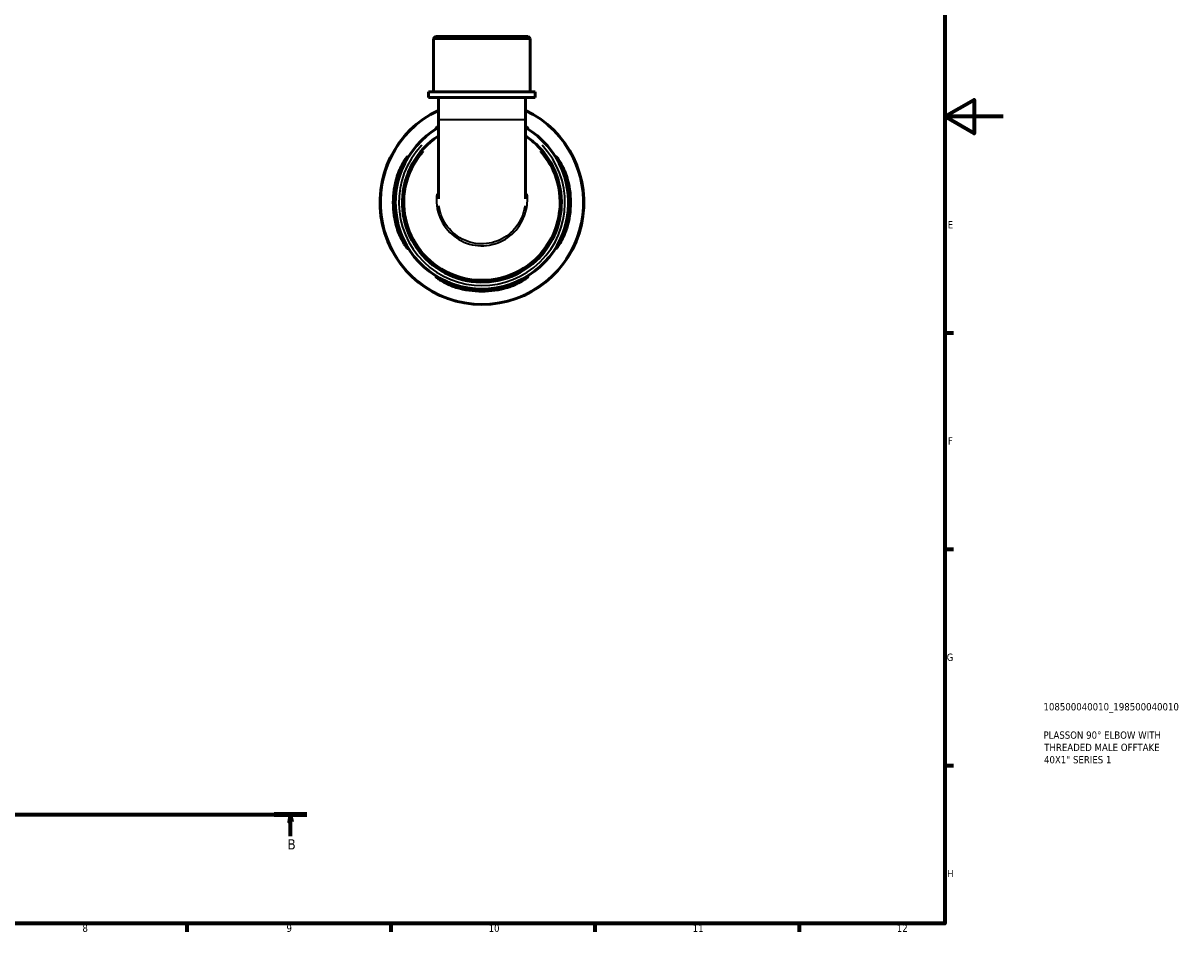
# Model space of a CAD drawing. Header units: millimetres. Extents: x 0 to 902, y 0 to 859.
# Tile 5 of 6: x 504 to 902, y 17 to 329. Entities that reach past the tile are written whole.
import ezdxf

# ---------------------------------------------------------------- set-up
doc = ezdxf.new("R2010")
doc.units = ezdxf.units.MM
doc.linetypes.add('CHAIN', pattern=[0.7087, 0.4724, -0.0591, 0.1181, -0.0591])
for name, color, linetype, lineweight in [('Border (ISO)', 7, 'Continuous', 70), ('Section Line (ISO)', 7, 'CHAIN', 70), ('Title (ISO)', 7, 'Continuous', 50), ('Visible (ISO)', 7, 'Continuous', 50), ('Visible Narrow (ISO)', 7, 'Continuous', 35)]:
    doc.layers.add(name, color=color, linetype=linetype, lineweight=lineweight)
doc.styles.add('Label Text (ISO)', font='tahoma.ttf')
doc.styles.add('Note Text (ISO)', font='tahoma.ttf')

# ---------------------------------------------------------------- blocks, each defined once
blk = doc.blocks.new('Borders Default Border')
at = {"layer": 'Border (ISO)'}
for p, q in [((821, 222.75), (823.9, 222.75)), ((821, 148.5), (823.9, 148.5)), ((821, 74.25), (823.9, 74.25)), ((560.67, 20), (560.67, 17.1)), ((630.75, 20), (630.75, 17.1)), ((700.83, 20), (700.83, 17.1)), ((770.92, 20), (770.92, 17.1))]:
    blk.add_line(p, q, dxfattribs=at)
at = {"layer": 'Border (ISO)', "flags": 128}
for points in [[(20, 20), (20, 574), (821, 574), (821, 20), (20, 20)], [(841, 297), (821, 297), (831, 302.77), (831, 291.23), (821, 297)]]:
    blk.add_lwpolyline(points, dxfattribs=at)
at = {"layer": 'Border (ISO)', "color": 232, "true_color": 0xca0064, "char_height": 2.5, "attachment_point": 7, "style": 'Note Text (ISO)'}
for s, insert in [('E', (821.94, 258.63)), ('F', (822, 184.38)), ('G', (821.61, 110.08)), ('H', (821.74, 35.88)), ('8', (524.81, 17.04)), ('9', (594.88, 17.05)), ('10', (664.29, 17.05)), ('11', (734.37, 17.1)), ('12', (804.46, 17.1))]:
    blk.add_mtext(s, dxfattribs=dict(at, insert=insert))
blk = doc.blocks.new('Title Blocks ISO')
at = {"layer": 'Title (ISO)', "color": 232, "true_color": 0xca0064, "style": 'Note Text (ISO)'}
for tag, p in [('PART_NUMBER_001', (33.84, 73.13)), ('DESCRIPTION_001', (33.84, 63.4)), ('DESCRIPTION_002', (34.09, 59.18)), ('DESCRIPTION_003', (34.02, 54.96))]:
    blk.add_attdef(tag, p, '', height=2.5, dxfattribs=at)
blk = doc.blocks.new('2dTransSection0')
at = {"layer": 'Section Line (ISO)', "linetype": 'CHAIN'}
blk.add_line((255.74, 57.4), (601.86, 57.4), dxfattribs=at)
at = {"layer": 'Section Line (ISO)', "linetype": 'Continuous', "lineweight": 140}
for p, q in [((255.74, 57.4), (266.89, 57.4)), ((590.71, 57.4), (601.86, 57.4))]:
    blk.add_line(p, q, dxfattribs=at)
at = {"layer": 'Section Line (ISO)', "linetype": 'Continuous'}
for p, q in [((261.31, 57.4), (260.81, 54.9)), ((261.31, 54.9), (261.31, 57.4)), ((261.81, 54.9), (261.31, 57.4)), ((596.29, 57.4), (595.79, 54.9)), ((596.29, 54.9), (596.29, 57.4)), ((596.79, 54.9), (596.29, 57.4)), ((260.81, 54.9), (261.81, 54.9)), ((261.31, 49.91), (261.31, 54.9)), ((595.79, 54.9), (596.79, 54.9)), ((596.29, 49.91), (596.29, 54.9))]:
    blk.add_line(p, q, dxfattribs=at)
at = {"layer": 'Section Line (ISO)', "linetype": 'Continuous', "flags": 128}
for points in [[(261.81, 54.9), (261.31, 57.4), (260.81, 54.9), (261.81, 54.9)], [(596.79, 54.9), (596.29, 57.4), (595.79, 54.9), (596.79, 54.9)]]:
    blk.add_lwpolyline(points, dxfattribs=at)
at = {"layer": 'Section Line (ISO)'}
for points in [[(261.81, 54.9), (261.31, 57.4), (260.81, 54.9), (261.81, 54.9)], [(596.79, 54.9), (596.29, 57.4), (595.79, 54.9), (596.79, 54.9)]]:
    blk.add_solid(points, dxfattribs=at)
at = {"layer": 'Section Line (ISO)', "char_height": 3.5, "attachment_point": 7, "style": 'Label Text (ISO)'}
for insert in [(260.24, 45.4), (595.22, 45.4)]:
    blk.add_mtext('B', dxfattribs=dict(at, insert=insert))

msp = doc.modelspace()

# ---------------------------------------------------------------- linework, layer by layer
at = {"layer": 'Visible (ISO)'}
for p, q in [((646.075, 324.491), (645.375, 323.791)), ((678.624, 323.791), (645.375, 323.791)), ((645.375, 305.491), (645.375, 323.791)), ((646.075, 324.491), (677.924, 324.491)), ((677.924, 324.491), (678.624, 323.791)), ((678.624, 305.491), (678.624, 323.791)), ((680.286, 305.491), (643.712, 305.491)), ((643.712, 303.591), (643.712, 305.491)), ((680.286, 303.591), (643.712, 303.591)), ((647.037, 303.591), (647.037, 295.956)), ((676.961, 303.591), (676.961, 295.956)), ((680.286, 303.591), (680.286, 305.491)), ((647.037, 295.956), (647.037, 268.732)), ((676.961, 268.732), (676.961, 295.956))]:
    msp.add_line(p, q, dxfattribs=at)
for radius, start, end in [(35, 115.30819, 64.69181), (29.75, 120.19378, 59.80622), (30.436, 163.19421, 196.80579), (29.751, 162.79537, 197.20463), (29.751, 342.79537, 17.20463), (30.436, 343.19421, 16.80579), (29.751, 252.79537, 287.20463), (30.436, 253.19421, 286.80579)]:
    msp.add_arc((661.999, 267.491), radius, start, end, dxfattribs=at)
for points, knots in [([(647.037, 290.326), (647.01, 290.308), (646.983, 290.29), (643.355, 287.895), (640.331, 284.65), (636.016, 276.988), (634.799, 272.539), (634.618, 263.888), (635.505, 259.696), (639.084, 252.051), (641.814, 248.622), (648.609, 243.304), (652.697, 241.457), (660.92, 239.921), (665.016, 240.065), (673.27, 242.218), (677.356, 244.471), (683.247, 249.988), (685.355, 252.919), (688.267, 259.289), (689.099, 262.712), (689.476, 270.482), (688.643, 274.843), (685.367, 282.06), (683.218, 285.043), (679.453, 288.539), (678.242, 289.485), (676.96, 290.324)], [-7.2739401, -7.2739401, -7.2739401, -7.2739401, -7.2703732, -7.2703732, -6.7961887, -6.7961887, -6.3041317, -6.3041317, -5.8452696, -5.8452696, -5.3764533, -5.3764533, -4.8970983, -4.8970983, -4.4572706, -4.4572706, -3.9597629, -3.9597629, -3.5703453, -3.5703453, -3.1901002, -3.1901002, -2.7154759, -2.7154759, -2.3191847, -2.3191847, -2.1508521, -2.1508521, -2.1508521, -2.1508521]), ([(647.037, 293.274), (646.852, 293.178), (646.694, 293.096), (646.361, 292.935), (646.239, 292.889), (646.175, 292.921), (646.236, 292.999), (646.525, 293.261), (646.748, 293.44), (647.037, 293.649)], [-1.65976352, -1.65976352, -1.65976352, -1.65976352, -1.53849414, -1.53849414, -1.34262171, -1.34262171, -1.14527158, -1.14527158, -0.95107086, -0.95107086, -0.95107086, -0.95107086]), ([(676.961, 293.649), (677.194, 293.481), (677.384, 293.332), (677.707, 293.057), (677.801, 292.955), (677.797, 292.882), (677.708, 292.907), (677.394, 293.05), (677.201, 293.149), (676.961, 293.274)], [-1.66705647, -1.66705647, -1.66705647, -1.66705647, -1.51062824, -1.51062824, -1.30778812, -1.30778812, -1.1151315, -1.1151315, -0.95803103, -0.95803103, -0.95803103, -0.95803103]), ([(632.863, 276.291), (632.974, 276.66), (633.096, 277.027), (633.545, 278.275), (633.911, 279.115), (634.684, 280.648), (635.09, 281.336), (635.781, 282.387), (636.073, 282.776), (636.433, 283.199), (636.536, 283.293), (636.608, 283.289), (636.584, 283.2), (636.409, 282.817), (636.235, 282.489), (635.738, 281.536), (635.392, 280.861), (634.67, 279.29), (634.295, 278.386), (633.825, 277.057), (633.698, 276.675), (633.579, 276.291)], [-2.4790192, -2.4790192, -2.4790192, -2.4790192, -2.3627081, -2.3627081, -2.0765821, -2.0765821, -1.7793934, -1.7793934, -1.5106282, -1.5106282, -1.3077881, -1.3077881, -1.1151315, -1.1151315, -0.8806036, -0.8806036, -0.5856229, -0.5856229, -0.2787648, -0.2787648, -0.1576809, -0.1576809, -0.1576809, -0.1576809]), ([(690.419, 276.291), (690.33, 276.58), (690.236, 276.867), (689.848, 277.999), (689.526, 278.812), (688.824, 280.415), (688.443, 281.18), (687.876, 282.277), (687.669, 282.664), (687.443, 283.129), (687.397, 283.251), (687.429, 283.315), (687.507, 283.255), (687.809, 282.922), (688.061, 282.6), (688.726, 281.631), (689.162, 280.923), (689.99, 279.328), (690.384, 278.451), (690.873, 277.115), (691.011, 276.705), (691.136, 276.291)], [-2.4596733, -2.4596733, -2.4596733, -2.4596733, -2.3687682, -2.3687682, -2.0987401, -2.0987401, -1.7859063, -1.7859063, -1.5384941, -1.5384941, -1.3426217, -1.3426217, -1.1452716, -1.1452716, -0.8922041, -0.8922041, -0.5721176, -0.5721176, -0.2699911, -0.2699911, -0.1397069, -0.1397069, -0.1397069, -0.1397069]), ([(633.579, 258.691), (633.668, 258.403), (633.762, 258.115), (634.15, 256.984), (634.472, 256.171), (635.174, 254.568), (635.555, 253.803), (636.122, 252.706), (636.33, 252.319), (636.556, 251.853), (636.602, 251.731), (636.57, 251.668), (636.491, 251.728), (636.19, 252.06), (635.938, 252.382), (635.272, 253.351), (634.837, 254.059), (634.009, 255.655), (633.615, 256.532), (633.125, 257.868), (632.988, 258.278), (632.863, 258.691)], [-2.4596733, -2.4596733, -2.4596733, -2.4596733, -2.3687682, -2.3687682, -2.0987401, -2.0987401, -1.7859063, -1.7859063, -1.5384941, -1.5384941, -1.3426217, -1.3426217, -1.1452716, -1.1452716, -0.8922041, -0.8922041, -0.5721176, -0.5721176, -0.2699911, -0.2699911, -0.1397069, -0.1397069, -0.1397069, -0.1397069]), ([(691.136, 258.691), (691.024, 258.322), (690.903, 257.956), (690.454, 256.707), (690.087, 255.868), (689.315, 254.335), (688.908, 253.647), (688.217, 252.595), (687.926, 252.207), (687.565, 251.784), (687.463, 251.689), (687.39, 251.693), (687.414, 251.782), (687.59, 252.165), (687.764, 252.493), (688.261, 253.447), (688.607, 254.122), (689.328, 255.692), (689.704, 256.596), (690.174, 257.926), (690.3, 258.308), (690.419, 258.691)], [-2.4790192, -2.4790192, -2.4790192, -2.4790192, -2.3627081, -2.3627081, -2.0765821, -2.0765821, -1.7793934, -1.7793934, -1.5106282, -1.5106282, -1.3077881, -1.3077881, -1.1151315, -1.1151315, -0.8806036, -0.8806036, -0.5856229, -0.5856229, -0.2787648, -0.2787648, -0.1576809, -0.1576809, -0.1576809, -0.1576809]), ([(653.199, 238.355), (652.83, 238.466), (652.464, 238.588), (651.215, 239.037), (650.376, 239.403), (648.842, 240.176), (648.155, 240.582), (647.103, 241.273), (646.715, 241.565), (646.292, 241.925), (646.197, 242.028), (646.201, 242.1), (646.29, 242.076), (646.673, 241.901), (647.001, 241.727), (647.955, 241.23), (648.63, 240.884), (650.2, 240.162), (651.104, 239.787), (652.434, 239.317), (652.815, 239.19), (653.199, 239.071)], [-2.4790192, -2.4790192, -2.4790192, -2.4790192, -2.3627081, -2.3627081, -2.0765821, -2.0765821, -1.7793934, -1.7793934, -1.5106282, -1.5106282, -1.3077881, -1.3077881, -1.1151315, -1.1151315, -0.8806036, -0.8806036, -0.5856229, -0.5856229, -0.2787648, -0.2787648, -0.1576809, -0.1576809, -0.1576809, -0.1576809]), ([(670.799, 239.071), (671.088, 239.161), (671.375, 239.254), (672.507, 239.642), (673.32, 239.964), (674.923, 240.666), (675.687, 241.048), (676.785, 241.614), (677.172, 241.822), (677.637, 242.048), (677.759, 242.094), (677.823, 242.062), (677.763, 241.983), (677.43, 241.682), (677.108, 241.43), (676.139, 240.764), (675.431, 240.329), (673.836, 239.501), (672.959, 239.107), (671.623, 238.617), (671.213, 238.48), (670.799, 238.355)], [-2.4596733, -2.4596733, -2.4596733, -2.4596733, -2.3687682, -2.3687682, -2.0987401, -2.0987401, -1.7859063, -1.7859063, -1.5384941, -1.5384941, -1.3426217, -1.3426217, -1.1452716, -1.1452716, -0.8922041, -0.8922041, -0.5721176, -0.5721176, -0.2699911, -0.2699911, -0.1397069, -0.1397069, -0.1397069, -0.1397069])]:
    msp.add_open_spline(points, degree=3, knots=knots, dxfattribs=at)
at = {"layer": 'Visible Narrow (ISO)'}
for p, q in [((647.221, 295.956), (676.777, 295.956)), ((632.899, 276.291), (633.543, 276.291)), ((690.455, 276.291), (691.1, 276.291)), ((633.543, 258.691), (632.899, 258.691)), ((691.1, 258.691), (690.455, 258.691)), ((653.199, 238.391), (653.199, 239.035)), ((670.799, 239.035), (670.799, 238.391))]:
    msp.add_line(p, q, dxfattribs=at)
for radius, start, end in [(34.775, 130.9351, 49.0649), (28.525, 136.47259, 43.52741)]:
    msp.add_arc((661.999, 267.491), radius, start, end, dxfattribs=at)
for points, knots in [([(682.031, 285.093), (683.755, 283.119), (685.188, 280.892), (688, 274.662), (688.804, 270.406), (688.425, 262.829), (687.609, 259.493), (684.764, 253.286), (682.708, 250.431), (676.964, 245.058), (672.981, 242.864), (664.939, 240.768), (660.948, 240.628), (652.936, 242.123), (648.952, 243.922), (642.327, 249.101), (639.665, 252.44), (636.168, 259.889), (635.298, 263.976), (635.461, 272.414), (636.638, 276.757), (639.678, 282.183), (640.752, 283.7), (641.969, 285.091)], [2.4206043, 2.4206043, 2.4206043, 2.4206043, 2.7154759, 2.7154759, 3.1901002, 3.1901002, 3.5703453, 3.5703453, 3.9597629, 3.9597629, 4.4572706, 4.4572706, 4.8970983, 4.8970983, 5.3764533, 5.3764533, 5.8452696, 5.8452696, 6.3041317, 6.3041317, 6.7961887, 6.7961887, 7.0041891, 7.0041891, 7.0041891, 7.0041891]), ([(646.47, 270.516), (646.327, 269.189), (646.337, 267.846), (646.872, 263.71), (647.97, 260.991), (651.289, 256.651), (653.417, 254.971), (658.26, 252.849), (660.975, 252.426), (666.213, 252.982), (668.731, 253.932), (672.978, 256.916), (674.711, 258.936), (676.826, 263.128), (677.401, 265.201), (677.66, 268.374), (677.644, 269.451), (677.53, 270.516)], [-1.66379, -1.66379, -1.66379, -1.66379, -1.4148847, -1.4148847, -0.8859604, -0.8859604, -0.3954547, -0.3954547, 0.1010581, 0.1010581, 0.5878024, 0.5878024, 1.0699054, 1.0699054, 1.4638141, 1.4638141, 1.6637626, 1.6637626, 1.6637626, 1.6637626]), ([(676.785, 266.34), (676.537, 264.675), (676.028, 263.051), (674.156, 259.341), (672.498, 257.408), (668.436, 254.55), (666.029, 253.642), (661.02, 253.11), (658.424, 253.514), (653.792, 255.545), (651.757, 257.154), (648.637, 261.237), (647.6, 263.737), (647.213, 266.339)], [-1.3965961, -1.3965961, -1.3965961, -1.3965961, -1.0699054, -1.0699054, -0.5878024, -0.5878024, -0.1010581, -0.1010581, 0.3954547, 0.3954547, 0.8859604, 0.8859604, 1.3966155, 1.3966155, 1.3966155, 1.3966155])]:
    msp.add_open_spline(points, degree=3, knots=knots, dxfattribs=at)

# ---------------------------------------------------------------- block references
msp.add_blockref('Borders Default Border', (0, 0))
msp.add_blockref('Title Blocks ISO', (821, 20)).add_auto_attribs({'PART_NUMBER_001': '108500040010_198500040010', 'DESCRIPTION_001': 'PLASSON 90° ELBOW WITH', 'DESCRIPTION_002': 'THREADED MALE OFFTAKE', 'DESCRIPTION_003': '40X1" SERIES 1'})
at = {"layer": 'Section Line (ISO)'}
msp.add_blockref('2dTransSection0', (0, 0), dxfattribs=at)

doc.saveas('drawing.dxf')
